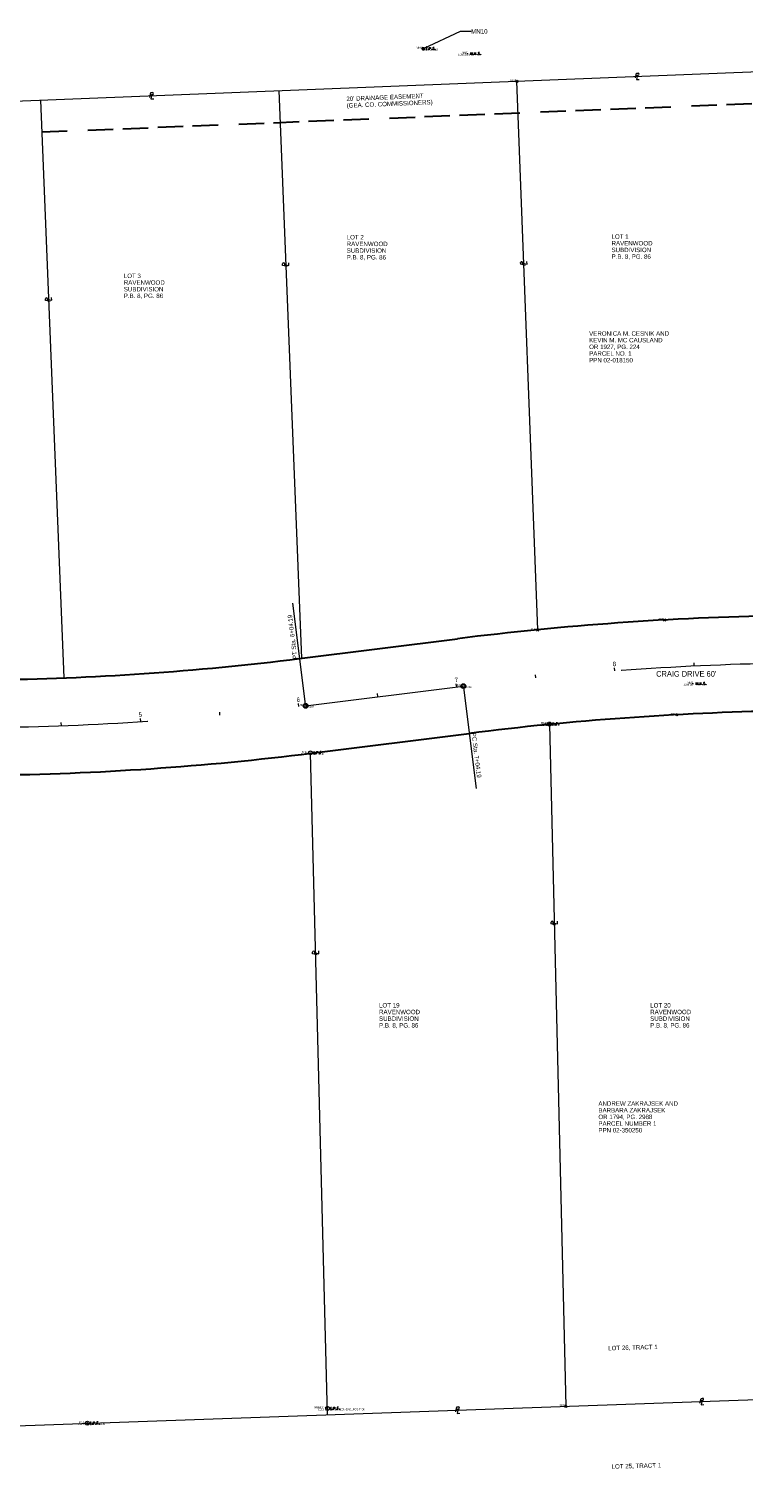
# Model space of a CAD drawing. Extents: x 2285766 to 2290020, y 637520 to 641037.
# Tile 4 of 9: x 2286798 to 2287247, y 639343 to 640258. Entities that reach past the tile are written whole.
import ezdxf
from ezdxf.enums import TextEntityAlignment as Align

# ---------------------------------------------------------------- set-up
doc = ezdxf.new("R2010")
doc.units = 0
doc.header["$LTSCALE"] = 20
doc.header["$MEASUREMENT"] = 0
doc.linetypes.add('cl20', pattern=[100, 5, -5, 80, -5, 5])
doc.linetypes.add('esmtchex', pattern=[4.75, 0.8, -0.325, -0.325, 0.8, -0.3, 0.8, -0.3, 0.8, -0.3])
for name, color, linetype, lineweight in [('DV_X_Property_Line', 7, 'Continuous', 0), ('DV_X_Property_Line (Construction)', 7, 'Continuous', 0), ('DV_X_Text', 7, 'Continuous', 0), ('GE_X_Cells', 2, 'Continuous', 0), ('GE_X_CL_20', 7, 'cl20', 0), ('RW_X_CL_20', 6, 'cl20', 0), ('RW_X_Esmt_CH', 6, 'esmtchex', 30), ('RW_X_Fee_RW', 6, 'rowex', 30), ('SC_Scratch19', 7, 'Continuous', 13), ('SV_P_Control_Cells_Set', 7, 'Continuous', 0), ('SV_P_Mon_Cells_Set', 7, 'Continuous', 0), ('SV_X_Mon_Cells_Found', 7, 'Continuous', 0), ('SV_X_Shot_Marker', 2, 'Continuous', 0)]:
    doc.layers.add(name, color=color, linetype=linetype, lineweight=lineweight)
for name, color, linetype, lineweight, true_color in [('SV_X_Text_Comment', 7, 'Continuous', 0, 0xf09e7a), ('SV_X_Text_Elevation', 7, 'Continuous', 0, 0x54c954), ('SV_X_Text_Name', 7, 'Continuous', 0, 0xebffa8)]:
    doc.layers.add(name, color=color, linetype=linetype, lineweight=lineweight, true_color=true_color)
doc.styles.add('Slanted-Normal LS 0.50', font='font31.shx', dxfattribs={"height": 0.14})
doc.styles.add('Style-font30', font='font30.shx')
doc.styles.add('Style-font31', font='font31.shx')
doc.linetypes.add('rowex', pattern='A,0.8,-0.375,[71,dgnlstyle-ODOT_Linestyles.shx,S=0.005054,R=0,X=0,Y=0],-0.375,0.8,-0.3,0.8,-0.3,0.8,-0.3', length=4.85)

# ---------------------------------------------------------------- blocks, each defined once
blk = doc.blocks.new('MNAILS')
at = {"layer": 'SV_P_Control_Cells_Set'}
h = blk.add_hatch(color=256, dxfattribs=at)
edge = h.paths.add_edge_path()
edge.add_arc((0, 0), 0.0249, 0, 360)
at = {"layer": 'SV_P_Control_Cells_Set', "flags": 128}
for points in [[(0.105, -0.04), (0.105, 0.04), (0.13, -0.04), (0.154, 0.04), (0.154, -0.04)], [(0.223, -0.04), (0.223, 0.04), (0.264, -0.04), (0.264, 0.04)], [(0.372, 0.034), (0.371, 0.036), (0.369, 0.037), (0.364, 0.039), (0.358, 0.04), (0.354, 0.04), (0.352, 0.04), (0.345, 0.038), (0.339, 0.034), (0.335, 0.029), (0.334, 0.024), (0.334, 0.02), (0.335, 0.015), (0.339, 0.011), (0.37, -0.008), (0.372, -0.01), (0.373, -0.013), (0.375, -0.017), (0.375, -0.02), (0.374, -0.024), (0.373, -0.027), (0.372, -0.03), (0.371, -0.032), (0.37, -0.034), (0.369, -0.036), (0.367, -0.038), (0.365, -0.039), (0.363, -0.039), (0.358, -0.04), (0.35, -0.04), (0.345, -0.039), (0.338, -0.034), (0.334, -0.031)], [(0.193, -0.029), (0.195, -0.029), (0.197, -0.031), (0.199, -0.033), (0.199, -0.036), (0.197, -0.039), (0.195, -0.04), (0.193, -0.04), (0.191, -0.039), (0.189, -0.036), (0.189, -0.033), (0.191, -0.031), (0.193, -0.029)], [(0.303, -0.029), (0.306, -0.029), (0.308, -0.031), (0.31, -0.033), (0.31, -0.036), (0.308, -0.039), (0.306, -0.04), (0.303, -0.04), (0.302, -0.039), (0.3, -0.036), (0.3, -0.033), (0.302, -0.031), (0.303, -0.029)], [(0.413, -0.029), (0.415, -0.029), (0.417, -0.031), (0.419, -0.033), (0.419, -0.036), (0.417, -0.039), (0.415, -0.04), (0.413, -0.04), (0.411, -0.039), (0.409, -0.036), (0.409, -0.033), (0.411, -0.031), (0.413, -0.029)]]:
    blk.add_lwpolyline(points, dxfattribs=at)
blk = doc.blocks.new('MNAILS_1')
at = {"layer": 'SV_P_Control_Cells_Set'}
h = blk.add_hatch(color=256, dxfattribs=at)
edge = h.paths.add_edge_path()
edge.add_arc((0, 0), 0.0249, 0, 360)
at = {"layer": 'SV_P_Control_Cells_Set', "flags": 128}
for points in [[(0.105, -0.04), (0.105, 0.04), (0.13, -0.04), (0.154, 0.04), (0.154, -0.04)], [(0.223, -0.04), (0.223, 0.04), (0.264, -0.04), (0.264, 0.04)], [(0.372, 0.034), (0.371, 0.036), (0.369, 0.037), (0.364, 0.039), (0.358, 0.04), (0.354, 0.04), (0.352, 0.04), (0.345, 0.038), (0.339, 0.034), (0.335, 0.029), (0.334, 0.024), (0.334, 0.02), (0.335, 0.015), (0.339, 0.011), (0.37, -0.008), (0.372, -0.01), (0.373, -0.013), (0.375, -0.017), (0.375, -0.02), (0.374, -0.024), (0.373, -0.027), (0.372, -0.03), (0.371, -0.032), (0.37, -0.034), (0.369, -0.036), (0.367, -0.038), (0.365, -0.039), (0.363, -0.039), (0.358, -0.04), (0.35, -0.04), (0.345, -0.039), (0.338, -0.034), (0.334, -0.031)], [(0.193, -0.029), (0.195, -0.029), (0.197, -0.031), (0.199, -0.033), (0.199, -0.036), (0.197, -0.039), (0.195, -0.04), (0.193, -0.04), (0.191, -0.039), (0.189, -0.036), (0.189, -0.033), (0.191, -0.031), (0.193, -0.029)], [(0.303, -0.029), (0.306, -0.029), (0.308, -0.031), (0.31, -0.033), (0.31, -0.036), (0.308, -0.039), (0.306, -0.04), (0.303, -0.04), (0.302, -0.039), (0.3, -0.036), (0.3, -0.033), (0.302, -0.031), (0.303, -0.029)], [(0.413, -0.029), (0.415, -0.029), (0.417, -0.031), (0.419, -0.033), (0.419, -0.036), (0.417, -0.039), (0.415, -0.04), (0.413, -0.04), (0.411, -0.039), (0.409, -0.036), (0.409, -0.033), (0.411, -0.031), (0.413, -0.029)]]:
    blk.add_lwpolyline(points, dxfattribs=at)
blk = doc.blocks.new('IPS_3')
at = {"layer": 'SV_P_Mon_Cells_Set'}
h = blk.add_hatch(color=256, dxfattribs=at)
edge = h.paths.add_edge_path()
edge.add_arc((0, 0), 0.06, 0, 360)
at = {"layer": 'SV_P_Mon_Cells_Set', "flags": 128}
for points in [[(0.101, 0.04), (0.119, 0.04)], [(0.11, -0.04), (0.11, 0.04)], [(0.188, -0.04), (0.188, 0.04), (0.214, 0.04), (0.217, 0.039), (0.221, 0.038), (0.223, 0.037), (0.224, 0.036), (0.227, 0.033), (0.228, 0.029), (0.229, 0.024), (0.229, 0.017), (0.229, 0.014), (0.228, 0.01), (0.226, 0.006), (0.223, 0.004), (0.222, 0.003), (0.219, 0.002), (0.214, 0.001), (0.188, 0.001)], [(0.338, 0.034), (0.337, 0.036), (0.336, 0.037), (0.331, 0.039), (0.325, 0.04), (0.32, 0.04), (0.319, 0.04), (0.311, 0.038), (0.305, 0.034), (0.302, 0.029), (0.3, 0.024), (0.3, 0.021), (0.302, 0.016), (0.306, 0.011), (0.336, -0.008), (0.339, -0.01), (0.34, -0.013), (0.341, -0.017), (0.341, -0.02), (0.341, -0.024), (0.34, -0.027), (0.339, -0.03), (0.338, -0.032), (0.337, -0.034), (0.335, -0.036), (0.334, -0.037), (0.331, -0.039), (0.33, -0.039), (0.325, -0.04), (0.317, -0.04), (0.312, -0.039), (0.305, -0.034), (0.3, -0.03)], [(0.101, -0.04), (0.119, -0.04)], [(0.158, -0.029), (0.16, -0.029), (0.162, -0.03), (0.164, -0.033), (0.164, -0.036), (0.162, -0.039), (0.16, -0.04), (0.158, -0.04), (0.156, -0.039), (0.154, -0.036), (0.154, -0.033), (0.156, -0.03), (0.158, -0.029)], [(0.27, -0.029), (0.273, -0.029), (0.275, -0.03), (0.276, -0.033), (0.276, -0.036), (0.275, -0.039), (0.273, -0.04), (0.27, -0.04), (0.268, -0.039), (0.267, -0.036), (0.267, -0.033), (0.268, -0.03), (0.27, -0.029)], [(0.379, -0.029), (0.382, -0.029), (0.384, -0.03), (0.385, -0.033), (0.385, -0.036), (0.384, -0.039), (0.382, -0.04), (0.379, -0.04), (0.378, -0.039), (0.376, -0.036), (0.376, -0.033), (0.378, -0.03), (0.379, -0.029)]]:
    blk.add_lwpolyline(points, dxfattribs=at)
blk = doc.blocks.new('IPIPE_1')
at = {"layer": 'SV_X_Mon_Cells_Found', "flags": 128}
for points in [[(0.1, -0.04), (0.1, 0.04), (0.126, 0.04), (0.129, 0.039), (0.133, 0.038), (0.135, 0.037), (0.136, 0.036), (0.138, 0.032), (0.14, 0.029), (0.141, 0.024), (0.141, 0.017), (0.141, 0.014), (0.14, 0.01), (0.137, 0.006), (0.135, 0.004), (0.133, 0.003), (0.131, 0.002), (0.126, 0.001), (0.1, 0.001)], [(0.25, 0.04), (0.212, 0.04), (0.212, -0.04)], [(0.212, 0.001), (0.239, 0.001)], [(0.182, -0.029), (0.185, -0.029), (0.186, -0.031), (0.188, -0.033), (0.188, -0.036), (0.186, -0.039), (0.185, -0.04), (0.182, -0.04), (0.18, -0.039), (0.179, -0.036), (0.179, -0.033), (0.18, -0.031), (0.182, -0.029)], [(0.289, -0.029), (0.292, -0.029), (0.294, -0.031), (0.296, -0.033), (0.296, -0.036), (0.294, -0.039), (0.292, -0.04), (0.289, -0.04), (0.288, -0.039), (0.286, -0.036), (0.286, -0.033), (0.288, -0.031), (0.289, -0.029)]]:
    blk.add_lwpolyline(points, dxfattribs=at)
at = {"layer": 'SV_X_Mon_Cells_Found'}
for radius in [0.06, 0.0247]:
    blk.add_circle((0, 0), radius, dxfattribs=at)
blk = doc.blocks.new('IPF_1')
at = {"layer": 'SV_X_Mon_Cells_Found', "flags": 128}
for points in [[(0.101, 0.04), (0.118, 0.04)], [(0.11, -0.04), (0.11, 0.04)], [(0.188, -0.04), (0.188, 0.04), (0.214, 0.04), (0.217, 0.039), (0.221, 0.038), (0.223, 0.037), (0.224, 0.036), (0.226, 0.032), (0.228, 0.029), (0.229, 0.024), (0.229, 0.017), (0.229, 0.014), (0.227, 0.01), (0.225, 0.006), (0.223, 0.004), (0.221, 0.003), (0.219, 0.002), (0.214, 0.001), (0.188, 0.001)], [(0.338, 0.04), (0.3, 0.04), (0.3, -0.04)], [(0.3, 0.001), (0.327, 0.001)], [(0.101, -0.04), (0.118, -0.04)], [(0.157, -0.029), (0.16, -0.029), (0.162, -0.031), (0.164, -0.033), (0.164, -0.036), (0.162, -0.039), (0.16, -0.04), (0.157, -0.04), (0.156, -0.039), (0.154, -0.036), (0.154, -0.033), (0.156, -0.031), (0.157, -0.029)], [(0.27, -0.029), (0.273, -0.029), (0.274, -0.031), (0.276, -0.033), (0.276, -0.036), (0.274, -0.039), (0.273, -0.04), (0.27, -0.04), (0.268, -0.039), (0.267, -0.036), (0.267, -0.033), (0.268, -0.031), (0.27, -0.029)], [(0.377, -0.029), (0.38, -0.029), (0.382, -0.031), (0.383, -0.033), (0.383, -0.036), (0.382, -0.039), (0.38, -0.04), (0.377, -0.04), (0.376, -0.039), (0.374, -0.036), (0.374, -0.033), (0.376, -0.031), (0.377, -0.029)]]:
    blk.add_lwpolyline(points, dxfattribs=at)
at = {"layer": 'SV_X_Mon_Cells_Found'}
blk.add_circle((0, 0), 0.06, dxfattribs=at)
blk = doc.blocks.new('IPID_8')
at = {"layer": 'SV_X_Mon_Cells_Found'}
blk.add_line((0, 0.006), (0, -0.038), dxfattribs=at)
at = {"layer": 'SV_X_Mon_Cells_Found', "flags": 128}
for points in [[(0.102, 0.04), (0.119, 0.04)], [(0.11, -0.04), (0.11, 0.04)], [(0.189, -0.04), (0.189, 0.04), (0.215, 0.04), (0.218, 0.039), (0.222, 0.038), (0.223, 0.037), (0.225, 0.036), (0.227, 0.032), (0.229, 0.029), (0.23, 0.024), (0.23, 0.017), (0.229, 0.014), (0.228, 0.01), (0.226, 0.006), (0.224, 0.004), (0.222, 0.003), (0.219, 0.002), (0.215, 0.001), (0.189, 0.001)], [(0.339, 0.04), (0.301, 0.04), (0.301, -0.04)], [(0.301, 0.001), (0.328, 0.001)], [(0.102, -0.04), (0.119, -0.04)], [(0.158, -0.029), (0.161, -0.029), (0.163, -0.031), (0.164, -0.033), (0.164, -0.036), (0.163, -0.039), (0.161, -0.04), (0.158, -0.04), (0.157, -0.039), (0.155, -0.036), (0.155, -0.033), (0.157, -0.031), (0.158, -0.029)], [(0.271, -0.029), (0.273, -0.029), (0.275, -0.031), (0.277, -0.033), (0.277, -0.036), (0.275, -0.039), (0.273, -0.04), (0.271, -0.04), (0.269, -0.039), (0.267, -0.036), (0.267, -0.033), (0.269, -0.031), (0.271, -0.029)], [(0.378, -0.029), (0.381, -0.029), (0.383, -0.031), (0.384, -0.033), (0.384, -0.036), (0.383, -0.039), (0.381, -0.04), (0.378, -0.04), (0.377, -0.039), (0.375, -0.036), (0.375, -0.033), (0.377, -0.031), (0.378, -0.029)]]:
    blk.add_lwpolyline(points, dxfattribs=at)
at = {"layer": 'SV_X_Mon_Cells_Found'}
for centre, radius in [((0, 0), 0.06), ((0, 0.033), 0.008)]:
    blk.add_circle(centre, radius, dxfattribs=at)
blk = doc.blocks.new('IPID_9')
at = {"layer": 'SV_X_Mon_Cells_Found'}
blk.add_line((0, 0.006), (0, -0.038), dxfattribs=at)
at = {"layer": 'SV_X_Mon_Cells_Found', "flags": 128}
for points in [[(0.102, 0.04), (0.119, 0.04)], [(0.11, -0.04), (0.11, 0.04)], [(0.189, -0.04), (0.189, 0.04), (0.215, 0.04), (0.218, 0.039), (0.222, 0.038), (0.223, 0.037), (0.225, 0.036), (0.227, 0.032), (0.229, 0.029), (0.23, 0.024), (0.23, 0.017), (0.229, 0.014), (0.228, 0.01), (0.226, 0.006), (0.224, 0.004), (0.222, 0.003), (0.219, 0.002), (0.215, 0.001), (0.189, 0.001)], [(0.339, 0.04), (0.301, 0.04), (0.301, -0.04)], [(0.301, 0.001), (0.328, 0.001)], [(0.102, -0.04), (0.119, -0.04)], [(0.158, -0.029), (0.161, -0.029), (0.163, -0.031), (0.164, -0.033), (0.164, -0.036), (0.163, -0.039), (0.161, -0.04), (0.158, -0.04), (0.157, -0.039), (0.155, -0.036), (0.155, -0.033), (0.157, -0.031), (0.158, -0.029)], [(0.271, -0.029), (0.273, -0.029), (0.275, -0.031), (0.277, -0.033), (0.277, -0.036), (0.275, -0.039), (0.273, -0.04), (0.271, -0.04), (0.269, -0.039), (0.267, -0.036), (0.267, -0.033), (0.269, -0.031), (0.271, -0.029)], [(0.378, -0.029), (0.381, -0.029), (0.383, -0.031), (0.384, -0.033), (0.384, -0.036), (0.383, -0.039), (0.381, -0.04), (0.378, -0.04), (0.377, -0.039), (0.375, -0.036), (0.375, -0.033), (0.377, -0.031), (0.378, -0.029)]]:
    blk.add_lwpolyline(points, dxfattribs=at)
at = {"layer": 'SV_X_Mon_Cells_Found'}
for centre, radius in [((0, 0), 0.06), ((0, 0.033), 0.008)]:
    blk.add_circle(centre, radius, dxfattribs=at)
blk = doc.blocks.new('PLM_7')
at = {"layer": 'DV_X_Property_Line'}
blk.add_line((-0.04, 0.031), (0.025, 0.031), dxfattribs=at)
at = {"layer": 'DV_X_Property_Line', "flags": 128}
for points in [[(-0.061, -0.048), (-0.022, 0.1), (0.03, 0.1)], [(0.013, 0.048), (-0.026, -0.1), (0.061, -0.1)]]:
    blk.add_lwpolyline(points, dxfattribs=at)
at = {"layer": 'DV_X_Property_Line'}
blk.add_arc((0.024, 0.066), 0.0345, 270.471, 81.3281, dxfattribs=at)
at = {"layer": 'DV_X_Property_Line (Construction)'}
blk.add_point((0, 0), dxfattribs=at)
blk = doc.blocks.new('GPKLBL_6')
at = {"layer": 'SC_Scratch19', "flags": 128}
blk.add_lwpolyline([(29.99, 10.92), (23.18, 10.92), (0, 0)], dxfattribs=at)
at = {"layer": 'SC_Scratch19'}
blk.add_solid([(2.14, 1.81), (0, 0), (2.76, 0.5)], dxfattribs=at)
at = {"layer": 'SC_Scratch19', "insert": (30.09, 12.32), "char_height": 2.8, "attachment_point": 1, "style": 'Style-font31'}
blk.add_mtext('MN10', dxfattribs=at)
blk = doc.blocks.new('PLM_19')
at = {"layer": 'DV_X_Property_Line'}
blk.add_line((-0.04, 0.031), (0.025, 0.031), dxfattribs=at)
at = {"layer": 'DV_X_Property_Line', "flags": 128}
for points in [[(-0.061, -0.048), (-0.022, 0.1), (0.03, 0.1)], [(0.013, 0.048), (-0.026, -0.1), (0.061, -0.1)]]:
    blk.add_lwpolyline(points, dxfattribs=at)
at = {"layer": 'DV_X_Property_Line'}
blk.add_arc((0.024, 0.066), 0.0345, 270.471, 81.3281, dxfattribs=at)
at = {"layer": 'DV_X_Property_Line (Construction)'}
blk.add_point((0, 0), dxfattribs=at)
blk = doc.blocks.new('PLM_22')
at = {"layer": 'DV_X_Property_Line'}
blk.add_line((-0.04, 0.031), (0.025, 0.031), dxfattribs=at)
at = {"layer": 'DV_X_Property_Line', "flags": 128}
for points in [[(-0.061, -0.048), (-0.022, 0.1), (0.03, 0.1)], [(0.013, 0.048), (-0.026, -0.1), (0.061, -0.1)]]:
    blk.add_lwpolyline(points, dxfattribs=at)
at = {"layer": 'DV_X_Property_Line'}
blk.add_arc((0.024, 0.066), 0.0345, 270.471, 81.3281, dxfattribs=at)
at = {"layer": 'DV_X_Property_Line (Construction)'}
blk.add_point((0, 0), dxfattribs=at)
blk = doc.blocks.new('PLM_23')
at = {"layer": 'DV_X_Property_Line'}
blk.add_line((-0.04, 0.031), (0.025, 0.031), dxfattribs=at)
at = {"layer": 'DV_X_Property_Line', "flags": 128}
for points in [[(-0.061, -0.048), (-0.022, 0.1), (0.03, 0.1)], [(0.013, 0.048), (-0.026, -0.1), (0.061, -0.1)]]:
    blk.add_lwpolyline(points, dxfattribs=at)
at = {"layer": 'DV_X_Property_Line'}
blk.add_arc((0.024, 0.066), 0.0345, 270.471, 81.3281, dxfattribs=at)
at = {"layer": 'DV_X_Property_Line (Construction)'}
blk.add_point((0, 0), dxfattribs=at)
blk = doc.blocks.new('PLM_24')
at = {"layer": 'DV_X_Property_Line'}
blk.add_line((-0.04, 0.031), (0.025, 0.031), dxfattribs=at)
at = {"layer": 'DV_X_Property_Line', "flags": 128}
for points in [[(-0.061, -0.048), (-0.022, 0.1), (0.03, 0.1)], [(0.013, 0.048), (-0.026, -0.1), (0.061, -0.1)]]:
    blk.add_lwpolyline(points, dxfattribs=at)
at = {"layer": 'DV_X_Property_Line'}
blk.add_arc((0.024, 0.066), 0.0345, 270.471, 81.3281, dxfattribs=at)
at = {"layer": 'DV_X_Property_Line (Construction)'}
blk.add_point((0, 0), dxfattribs=at)
blk = doc.blocks.new('PLM_25')
at = {"layer": 'DV_X_Property_Line'}
blk.add_line((-0.04, 0.031), (0.025, 0.031), dxfattribs=at)
at = {"layer": 'DV_X_Property_Line', "flags": 128}
for points in [[(-0.061, -0.048), (-0.022, 0.1), (0.03, 0.1)], [(0.013, 0.048), (-0.026, -0.1), (0.061, -0.1)]]:
    blk.add_lwpolyline(points, dxfattribs=at)
at = {"layer": 'DV_X_Property_Line'}
blk.add_arc((0.024, 0.066), 0.0345, 270.471, 81.3281, dxfattribs=at)
at = {"layer": 'DV_X_Property_Line (Construction)'}
blk.add_point((0, 0), dxfattribs=at)
blk = doc.blocks.new('PLM_26')
at = {"layer": 'DV_X_Property_Line'}
blk.add_line((-0.04, 0.031), (0.025, 0.031), dxfattribs=at)
at = {"layer": 'DV_X_Property_Line', "flags": 128}
for points in [[(-0.061, -0.048), (-0.022, 0.1), (0.03, 0.1)], [(0.013, 0.048), (-0.026, -0.1), (0.061, -0.1)]]:
    blk.add_lwpolyline(points, dxfattribs=at)
at = {"layer": 'DV_X_Property_Line'}
blk.add_arc((0.024, 0.066), 0.0345, 270.471, 81.3281, dxfattribs=at)
at = {"layer": 'DV_X_Property_Line (Construction)'}
blk.add_point((0, 0), dxfattribs=at)
blk = doc.blocks.new('PLM_27')
at = {"layer": 'DV_X_Property_Line'}
blk.add_line((-0.04, 0.031), (0.025, 0.031), dxfattribs=at)
at = {"layer": 'DV_X_Property_Line', "flags": 128}
for points in [[(-0.061, -0.048), (-0.022, 0.1), (0.03, 0.1)], [(0.013, 0.048), (-0.026, -0.1), (0.061, -0.1)]]:
    blk.add_lwpolyline(points, dxfattribs=at)
at = {"layer": 'DV_X_Property_Line'}
blk.add_arc((0.024, 0.066), 0.0345, 270.471, 81.3281, dxfattribs=at)
at = {"layer": 'DV_X_Property_Line (Construction)'}
blk.add_point((0, 0), dxfattribs=at)
blk = doc.blocks.new('PLM_28')
at = {"layer": 'DV_X_Property_Line'}
blk.add_line((-0.04, 0.031), (0.025, 0.031), dxfattribs=at)
at = {"layer": 'DV_X_Property_Line', "flags": 128}
for points in [[(-0.061, -0.048), (-0.022, 0.1), (0.03, 0.1)], [(0.013, 0.048), (-0.026, -0.1), (0.061, -0.1)]]:
    blk.add_lwpolyline(points, dxfattribs=at)
at = {"layer": 'DV_X_Property_Line'}
blk.add_arc((0.024, 0.066), 0.0345, 270.471, 81.3281, dxfattribs=at)
at = {"layer": 'DV_X_Property_Line (Construction)'}
blk.add_point((0, 0), dxfattribs=at)
blk = doc.blocks.new('PC')
at = {"layer": 'GE_X_Cells'}
blk.add_circle((0, 0), 0.075, dxfattribs=at)
blk = doc.blocks.new('PC_1')
at = {"layer": 'GE_X_Cells'}
blk.add_circle((0, 0), 0.075, dxfattribs=at)
blk = doc.blocks.new('X_2')
at = {"layer": 'SV_X_Shot_Marker'}
for p, q in [((-0.067, -0.067), (0.067, 0.067)), ((-0.067, 0.067), (0.067, -0.067))]:
    blk.add_line(p, q, dxfattribs=at)
blk = doc.blocks.new('X_3')
at = {"layer": 'SV_X_Shot_Marker'}
for p, q in [((-0.067, -0.067), (0.067, 0.067)), ((-0.067, 0.067), (0.067, -0.067))]:
    blk.add_line(p, q, dxfattribs=at)
blk = doc.blocks.new('X_4')
at = {"layer": 'SV_X_Shot_Marker'}
for p, q in [((-0.067, -0.067), (0.067, 0.067)), ((-0.067, 0.067), (0.067, -0.067))]:
    blk.add_line(p, q, dxfattribs=at)
blk = doc.blocks.new('X_20')
at = {"layer": 'SV_X_Shot_Marker'}
for p, q in [((-0.067, -0.067), (0.067, 0.067)), ((-0.067, 0.067), (0.067, -0.067))]:
    blk.add_line(p, q, dxfattribs=at)
blk = doc.blocks.new('X_21')
at = {"layer": 'SV_X_Shot_Marker'}
for p, q in [((-0.067, -0.067), (0.067, 0.067)), ((-0.067, 0.067), (0.067, -0.067))]:
    blk.add_line(p, q, dxfattribs=at)
blk = doc.blocks.new('X_25')
at = {"layer": 'SV_X_Shot_Marker'}
for p, q in [((-0.067, -0.067), (0.067, 0.067)), ((-0.067, 0.067), (0.067, -0.067))]:
    blk.add_line(p, q, dxfattribs=at)

msp = doc.modelspace()

# ---------------------------------------------------------------- linework, layer by layer
at = {"layer": 'DV_X_Property_Line'}
for p, q in [((2285766.09, 640171.6), (2287358.97, 640235.48)), ((2286954.7, 640219.27), (2286969.12, 639862.05)), ((2287117.62, 639879.99), (2287104.57, 640225.28)), ((2286804.82, 640213.26), (2286819.64, 639849.72)), ((2287125.04, 639820.43), (2287135.28, 639391.31)), ((2286985.38, 639386), (2286974.77, 639802.29)), ((2285773.51, 639343.1), (2287374.72, 639399.79))]:
    msp.add_line(p, q, dxfattribs=at)
at = {"layer": 'GE_X_CL_20'}
for p, q in [((2286971.49, 639833.12), (2286963.52, 639896.71)), ((2287116.36, 639849.72), (2287116.16, 639851.71)), ((2287166.17, 639854.07), (2287166.02, 639856.07)), ((2287216.08, 639857.11), (2287215.98, 639859.11)), ((2287066.68, 639844.05), (2287066.44, 639846.04)), ((2287070.96, 639843.58), (2287078.92, 639780.15)), ((2286967.46, 639831.62), (2286967.22, 639833.6)), ((2287017.07, 639837.83), (2287016.82, 639839.82)), ((2286867.92, 639822.22), (2286867.78, 639824.21)), ((2286917.75, 639826.21), (2286917.57, 639828.21)), ((2286817.98, 639819.63), (2286817.91, 639821.63))]:
    msp.add_line(p, q, dxfattribs=at)
for centre in [(2287070.84, 639844.57), (2286971.62, 639832.13)]:
    msp.add_circle(centre, 1, dxfattribs=at)
at = {"layer": 'RW_X_CL_20'}
msp.add_line((2286971.62, 639832.13), (2287070.84, 639844.57), dxfattribs=at)
for centre, radius, start, end in [((2287305.61, 637972.12), 1887.11, 91.07978, 97.14645), ((2286751.4, 641588.54), 1770.16, 270.67978, 277.14645)]:
    msp.add_arc(centre, radius, start, end, dxfattribs=at)
at = {"layer": 'RW_X_Esmt_CH'}
msp.add_line((2286805.63, 640193.27), (2287293.38, 640212.83), dxfattribs=at)
at = {"layer": 'RW_X_Fee_RW'}
for p, q in [((2286967.88, 639861.9), (2287067.11, 639874.34)), ((2286975.35, 639802.36), (2287074.57, 639814.81))]:
    msp.add_line(p, q, dxfattribs=at)
for centre, radius, start, end in [((2287305.61, 637972.12), 1917.11, 91.07978, 97.14645), ((2286751.4, 641588.54), 1740.16, 270.67978, 277.14645), ((2287305.61, 637972.12), 1857.11, 91.07978, 97.14645), ((2286751.4, 641588.54), 1800.16, 270.67978, 277.14645)]:
    msp.add_arc(centre, radius, start, end, dxfattribs=at)

# ---------------------------------------------------------------- block references
at = {"layer": 'DV_X_Property_Line', "xscale": 20, "yscale": 20, "zscale": 20}
for name, p, rotation in [('PLM_27', (2287180.25, 640228.31), 2.296445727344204), ('PLM_28', (2286874.76, 640216.06), 2.296445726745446), ('PLM_25', (2286959.12, 640109.71), 92.3131123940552), ('PLM_26', (2287108.91, 640110.5), 92.16311239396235), ('PLM_24', (2286809.93, 640087.77), 92.3353346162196), ('PLM_23', (2287128.02, 639695.4), 91.36628282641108), ('PLM_22', (2286977.97, 639676.58), 91.45963331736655), ('PLM_7', (2287220.88, 639394.34), 2.157606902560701), ('PLM_19', (2287067.32, 639388.91), 2.027623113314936)]:
    msp.add_blockref(name, p, dxfattribs=dict(at, rotation=rotation))
at = {"layer": 'GE_X_Cells', "xscale": 20, "yscale": 20, "zscale": 20}
for name, p in [('PC_1', (2287070.84, 639844.57)), ('PC', (2286971.62, 639832.13))]:
    msp.add_blockref(name, p, dxfattribs=at)
at = {"layer": 'SC_Scratch19'}
msp.add_blockref('GPKLBL_6', (2287045.68, 640245.66), dxfattribs=at)
at = {"layer": 'SV_P_Control_Cells_Set', "xscale": 20, "yscale": 20, "zscale": 20}
for name, p in [('MNAILS', (2287073.52, 640242.54)), ('MNAILS_1', (2287215.27, 639846.05))]:
    msp.add_blockref(name, p, dxfattribs=at)
at = {"layer": 'SV_P_Mon_Cells_Set', "xscale": 20, "yscale": 20, "zscale": 20}
msp.add_blockref('IPS_3', (2287045.68, 640245.66), dxfattribs=at)
at = {"layer": 'SV_X_Mon_Cells_Found', "xscale": 20, "yscale": 20, "zscale": 20}
for name, p in [('IPIPE_1', (2287124.98, 639820.68)), ('IPF_1', (2286974.76, 639802.55)), ('IPID_9', (2286985.46, 639390)), ('IPID_8', (2286834.33, 639380.66))]:
    msp.add_blockref(name, p, dxfattribs=at)
at = {"layer": 'SV_X_Shot_Marker', "xscale": 10, "yscale": 10, "zscale": 10}
for name, p in [('X_4', (2287104.57, 640225.28)), ('X_3', (2287117.62, 639879.99)), ('X_20', (2287197.53, 639886.18)), ('X_21', (2287205.13, 639826.51)), ('X_25', (2287125.04, 639820.43)), ('X_2', (2287135.28, 639391.31))]:
    msp.add_blockref(name, p, dxfattribs=at)

# ---------------------------------------------------------------- texts
at = {"layer": 'DV_X_Text', "style": 'Slanted-Normal LS 0.50'}
for s, p in [('LOT 26, TRACT 1', (2287161.93, 639429.28)), ('LOT 25, TRACT 1', (2287164.07, 639354.8))]:
    msp.add_text(s, height=2.8, rotation=1.64647, dxfattribs=at).set_placement(p, align=Align.TOP_LEFT)
at = {"layer": 'DV_X_Text', "insert": (2286997.22, 640215.51), "char_height": 2.8, "attachment_point": 1, "rotation": 2.29645, "line_spacing_factor": 0.9, "style": 'Slanted-Normal LS 0.50'}
msp.add_mtext("20' DRAINAGE EASEMENT\\P(GEA. CO. COMMISSIONERS)", dxfattribs=at)
at = {"layer": 'DV_X_Text', "attachment_point": 1, "style": 'Slanted-Normal LS 0.50'}
for s, insert, char_height, line_spacing_factor in [('LOT 2\\PRAVENWOOD \\PSUBDIVISION\\PP.B. 8, PG. 86', (2286997.48, 640128.43), 2.8, 0.9), ('LOT 1\\PRAVENWOOD \\PSUBDIVISION\\PP.B. 8, PG. 86', (2287164.08, 640128.85), 2.8, 0.9), ('LOT 3\\PRAVENWOOD \\PSUBDIVISION\\PP.B. 8, PG. 86', (2286857.26, 640104.14), 2.8, 0.9), ('VERONICA M. CESNIK AND\\PKEVIN M. MC CAUSLAND\\POR 1927, PG. 224 \\PPARCEL NO. 1\\PPPN 02-018150', (2287149.99, 640067.86), 2.8, 0.9), ("\\Ffont70;CRAIG DRIVE 60'", (2287192.13, 639854.01), 3.5, 0.6), ('LOT 19\\PRAVENWOOD \\PSUBDIVISION\\PP.B. 8, PG. 86', (2287017.83, 639645.08), 2.8, 0.9), ('LOT 20\\PRAVENWOOD \\PSUBDIVISION\\PP.B. 8, PG. 86', (2287188.39, 639645.08), 2.8, 0.9), ('ANDREW ZAKRAJSEK AND\\PBARBARA ZAKRAJSEK\\POR 1794, PG. 2988\\PPARCEL NUMBER 1\\PPPN 02-350250', (2287155.8, 639583.25), 2.8, 0.9)]:
    msp.add_mtext(s, dxfattribs=dict(at, insert=insert, char_height=char_height, line_spacing_factor=line_spacing_factor))
at = {"layer": 'GE_X_CL_20', "style": 'Style-font31'}
for s, rotation, p in [('PT Sta. 6+04.19', 97.14645, (2286966.5, 639861.72)), ('PC Sta. 7+04.19', 277.14645, (2287075.96, 639814.98))]:
    msp.add_text(s, height=2.8, rotation=rotation, dxfattribs=at).set_placement(p)
for s, rotation, p in [('8', 4.23745, (2287166.04, 639857.07)), ('7', 7.14645, (2287066.68, 639847.07)), ('6', 7.01088, (2286967.19, 639834.61)), ('5', 3.77412, (2286867.8, 639825.22))]:
    msp.add_text(s, height=2.8, rotation=rotation, dxfattribs=at).set_placement(p, align=Align.CENTER)
at = {"layer": 'SV_X_Text_Comment', "style": 'Style-font30'}
for s, p in [('5/8-FOK-0.2', (2287045.68, 640245.66)), ('NAIL', (2287073.52, 640242.54)), ('CRAIG', (2287070.84, 639844.57)), ('CRAIG', (2286971.62, 639832.13)), ('1-BENT', (2287124.98, 639820.68)), ('5/8', (2286974.76, 639802.55)), ('1/2-MCSTEEN-BAD_POSITION', (2286985.46, 639390)), ('1/2-MCSTEEN', (2286834.33, 639380.66))]:
    msp.add_text(s, height=1.2, dxfattribs=at).set_placement(p, align=Align.TOP_LEFT)
at = {"layer": 'SV_X_Text_Elevation', "style": 'Style-font30'}
for s, p in [('1192.59', (2287073.52, 640242.54)), ('1196.85', (2287215.27, 639846.05)), ('1194.53', (2287124.98, 639820.68)), ('1193.46', (2286974.76, 639802.55)), ('1211.11', (2286985.46, 639390)), ('1194.69', (2286834.33, 639380.66))]:
    msp.add_text(s, height=1.2, dxfattribs=at).set_placement(p, align=Align.TOP_RIGHT)
at = {"layer": 'SV_X_Text_Name', "style": 'Style-font30'}
for s, p in [('MN10', (2287045.68, 640245.66)), ('MN5', (2287073.52, 640242.54)), ('PP05', (2287104.57, 640225.28)), ('PP04', (2287117.62, 639879.99)), ('PP21', (2287197.53, 639886.18)), ('RE05', (2287070.84, 639844.57)), ('MN7', (2287215.27, 639846.05)), ('RE04', (2286971.62, 639832.13)), ('PP22', (2287205.13, 639826.51)), ('MN113', (2287124.98, 639820.68)), ('PP26', (2287125.04, 639820.43)), ('MN114', (2286974.76, 639802.55)), ('MNBAD140', (2286985.46, 639390)), ('PP03', (2287135.28, 639391.31)), ('MN142', (2286834.33, 639380.66))]:
    msp.add_text(s, height=1.2, dxfattribs=at).set_placement(p, align=Align.RIGHT)

doc.saveas('drawing.dxf')
